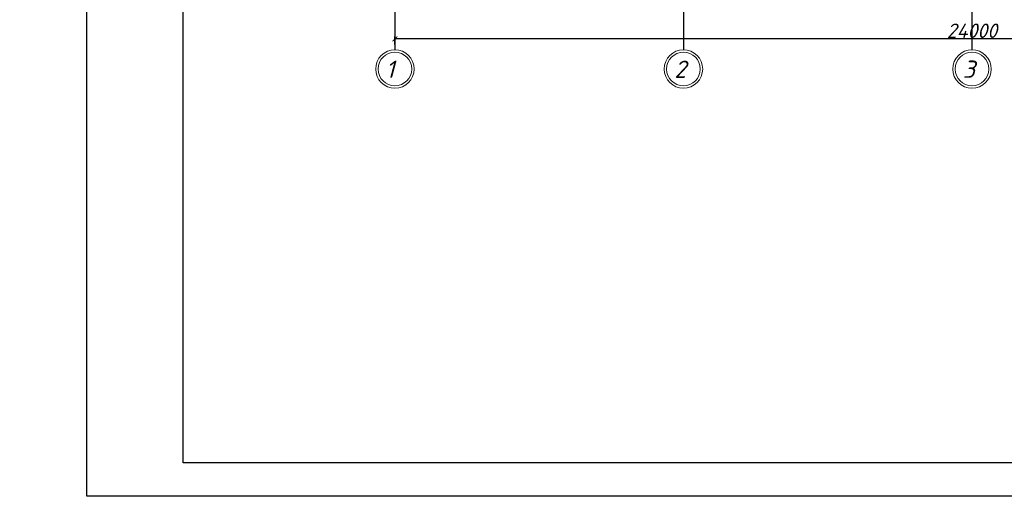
# Model space of a CAD drawing. Header units: millimetres. Extents: x 1112040 to 6903494, y -332921 to -150905.
# Tile 2 of 153: x 1249898 to 1270373, y -316190 to -306269. Entities that reach past the tile are written whole.
import ezdxf

# ---------------------------------------------------------------- set-up
doc = ezdxf.new("R2010")
doc.units = ezdxf.units.MM
doc.layers.add('os', color=253, linetype='Continuous')
doc.styles.get("Standard").update_dxf_attribs({"font": 'isocpeui.ttf'})
doc.styles.add('ГОСТ 300', font='isocpeui.ttf', dxfattribs={"height": 250})
doc.dimstyles.get("Standard").update_dxf_attribs({"dimtxt": 300, "dimasz": 100, "dimexe": 50, "dimexo": 50, "dimgap": 20, "dimtad": 1, "dimdec": 0, "dimzin": 0, "dimdsep": 46, "dimtxsty": 'Standard', "dimblk": 'ARCHTICK', "dimcen": 20, "dimclrd": 1, "dimclre": 1, "dimclrt": 256, "dimadec": 0, "dimazin": 0, "dimtfac": 1, "dimtdec": 0, "dimtofl": 0, "dimtmove": 0, "dimatfit": 3, "dimldrblk": 'ARCHTICK', "dimfxl": 1, "dimtolj": 1, "dimtzin": 0, "dimarcsym": 0})

# ---------------------------------------------------------------- blocks, each defined once
blk = doc.blocks.new('_ArchTick')
at = {"color": 0, "linetype": 'ByBlock', "const_width": 0.15}
blk.add_lwpolyline([(-0.5, -0.5), (0.5, 0.5)], dxfattribs=at)
blk = doc.blocks.new('*D2101')
at = {"color": 1, "lineweight": -2, "transparency": 16777216}
for p, q in [((1257701, -306785), (1257701, -306619)), ((1281701, -306669), (1257701, -306669)), ((1281701, -306785), (1281701, -306619))]:
    blk.add_line(p, q, dxfattribs=at)
at = {"color": 1, "lineweight": -2, "transparency": 16777216, "xscale": 100, "yscale": 100, "zscale": 100, "rotation": 180}
blk.add_blockref('_ArchTick', (1257701, -306669), dxfattribs=at)
at = {"color": 1, "lineweight": -2, "transparency": 16777216, "xscale": 100, "yscale": 100, "zscale": 100}
blk.add_blockref('_ArchTick', (1281701, -306669), dxfattribs=at)
at = {"transparency": 16777216, "insert": (1269701, -306499), "char_height": 300, "attachment_point": 5}
blk.add_mtext('\\A1;24000', dxfattribs=at)
blk = doc.blocks.new('frbny')
at = {"ltscale": 100, "insert": (1885723, 16893), "char_height": 250, "width": 11326.72, "attachment_point": 1, "line_spacing_factor": 0.862598, "style": 'ГОСТ 300'}
blk.add_mtext("\\pi1966.0095;Toshkent viloyati, Qibray tumani, Ma'rifat MFY, \\P\\pi1357.77087;Qoramurt ko'chasida 50 o'rinli “Xospis” binosini qurish \\P\\pi2970.74435;(qo'shimcha ishlar va o'zgarishlar) ", dxfattribs=at)
at = {"ltscale": 100, "insert": (1892004, 14000), "char_height": 250, "width": 6095.63, "attachment_point": 1, "style": 'ГОСТ 300'}
blk.add_mtext('\\pi2772.81725;{\\fISOCPEUR|b0|i0|c204|p34;ООО \\P\\pi1972.81725;"MAX ACTIVE" \\P\\pi2185.31725;г. Ташкент}', dxfattribs=at)

msp = doc.modelspace()

# ---------------------------------------------------------------- linework, layer by layer
at = {"color": 5, "lineweight": 30}
msp.add_lwpolyline([(1251296.2, -316189.8), (1251296.2, -286489.8), (1293296.2, -286489.8), (1293296.2, -316189.8), (1251296.2, -316189.8)], dxfattribs=at)
msp.add_lwpolyline([(1253296.2, -315489.8), (1253296.2, -287189.8), (1292596.2, -287189.8), (1292596.2, -315489.8)], close=True)
at = {"layer": 'os'}
for p, q in [((1257700.8, -304679), (1257700.8, -306896)), ((1263700.8, -304679), (1263700.8, -306896)), ((1269700.8, -304679), (1269700.8, -306896))]:
    msp.add_line(p, q, dxfattribs=at)
at = {"layer": 'os', "color": 0, "lineweight": 0}
for centre, radius in [((1257700.8, -307296), 400), ((1263700.8, -307296), 400), ((1269700.8, -307296), 400), ((1257700.8, -307296), 350), ((1263700.8, -307296), 350), ((1269700.8, -307296), 350)]:
    msp.add_circle(centre, radius, dxfattribs=at)

# ---------------------------------------------------------------- block references
msp.add_blockref('frbny', (-649971.8, -328112))

# ---------------------------------------------------------------- texts
at = {"ltscale": 50}
for s, p in [('1', (1257510.9, -307479.5)), ('2', (1263510.9, -307479.5)), ('3', (1269510.9, -307479.5))]:
    msp.add_text(s, height=360, dxfattribs=at).set_placement(p)

# ---------------------------------------------------------------- dimensions: what is measured, and where the dimension line sits
dim = msp.add_linear_dim(base=(1257700.8, -306669.3), p1=(1281700.8, -306835.1), p2=(1257700.8, -306835.1), dimstyle='Standard')
dim.commit()
dim.dimension.update_dxf_attribs({"geometry": '*D2101', "text_midpoint": (1269700.8, -306499.3)})

doc.saveas('drawing.dxf')
